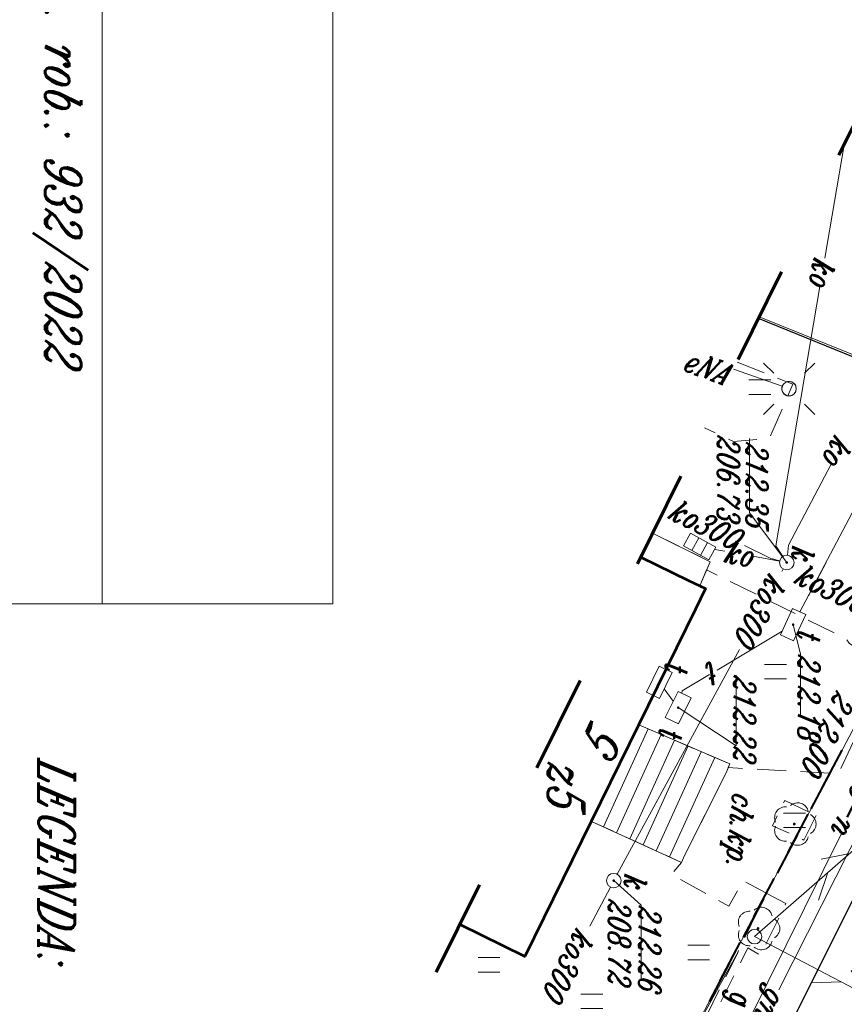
# Model space of a CAD drawing. Header units: millimetres. Extents: x -9598 to -9388, y -264557 to -264347.
# Tile 10 of 44: x -9527 to -9499, y -264483 to -264449. Entities that reach past the tile are written whole.
import ezdxf
from ezdxf.enums import TextEntityAlignment as Align

# ---------------------------------------------------------------- set-up
doc = ezdxf.new("R2010")
doc.units = ezdxf.units.MM
for name, pattern in [('Rakowicka 531_1 wstępna wersja$0$DGN Style 5', [7.845798, 3.362485, -4.483313]), ('Rakowicka 531_1 wstępna wersja$0$KTCR02-500', [1.5, 1, -0.5]), ('Rakowicka 531_1 wstępna wersja$0$KTJZ01-500', [2, 1.5, -0.5]), ('Rakowicka 531_1 wstępna wersja$0$PTTU04-500', [1.5, 1, -0.5])]:
    doc.linetypes.add(name, pattern=pattern)
doc.layers.get('0').update_dxf_attribs({"color": 20, "lineweight": 35})
doc.layers.add('-- RAMKA', color=11, linetype='Continuous')
for name, color, linetype, lineweight in [('Rakowicka 531_1 wstępna wersja$0$EGBB01', 250, 'Continuous', 0), ('Rakowicka 531_1 wstępna wersja$0$EGBD03', 250, 'Continuous', 0), ('Rakowicka 531_1 wstępna wersja$0$EGBO02', 250, 'Continuous', 0), ('Rakowicka 531_1 wstępna wersja$0$EPGPO_216', 7, 'Continuous', 0), ('Rakowicka 531_1 wstępna wersja$0$GESIIB', 250, 'Continuous', 13), ('Rakowicka 531_1 wstępna wersja$0$GESSCH', 250, 'Continuous', 13), ('Rakowicka 531_1 wstępna wersja$0$GUPISL', 250, 'Continuous', 13), ('Rakowicka 531_1 wstępna wersja$0$KTCR02', 250, 'Continuous', 0), ('Rakowicka 531_1 wstępna wersja$0$KTJZ01', 250, 'Continuous', 0), ('Rakowicka 531_1 wstępna wersja$0$KTKR01', 250, 'Continuous', 0), ('Rakowicka 531_1 wstępna wersja$0$OBOP02_01', 250, 'Continuous', 0), ('Rakowicka 531_1 wstępna wersja$0$OBOP05_02', 250, 'Continuous', 0), ('Rakowicka 531_1 wstępna wersja$0$PTTU04', 250, 'Continuous', 0), ('Rakowicka 531_1 wstępna wersja$0$SUPE_01', 250, 'Continuous', 0), ('Rakowicka 531_1 wstępna wersja$0$SUPG_01', 250, 'Continuous', 0), ('Rakowicka 531_1 wstępna wersja$0$SUPK_01', 250, 'Continuous', 0), ('Rakowicka 531_1 wstępna wersja$0$SUPT_01', 250, 'Continuous', 0), ('Rakowicka 531_1 wstępna wersja$0$SUSM04_01_E', 250, 'Continuous', 0), ('Rakowicka 531_1 wstępna wersja$0$SUUS05', 250, 'Continuous', 0), ('Rakowicka 531_1 wstępna wersja$0$SUUS15_05_K', 250, 'Continuous', 0), ('Rakowicka 531_1 wstępna wersja$0$SUUS15_7a_T', 250, 'Continuous', 0), ('Rakowicka 531_1 wstępna wersja$0$SUUS15_7b_T', 250, 'Continuous', 0), ('Rakowicka 531_1 wstępna wersja$0$SUUS25_G', 250, 'Continuous', 0), ('Rakowicka 531_1 wstępna wersja$0$Warstwa 2', 250, 'Continuous', 0), ('Rakowicka 531_1 wstępna wersja$0$Warstwa 5', 250, 'Continuous', 0)]:
    doc.layers.add(name, color=color, linetype=linetype, lineweight=lineweight)
for name, color, linetype, lineweight, true_color in [('Rakowicka 531_1 wstępna wersja$0$GEPPGD', 7, 'Continuous', 13, 0x008000), ('Rakowicka 531_1 wstępna wersja$0$GULTPR', 7, 'Continuous', 13, 0xff9100), ('Rakowicka 531_1 wstępna wersja$0$GUPKSH', 7, 'Continuous', 0, 0x803300), ('Rakowicka 531_1 wstępna wersja$0$GUPTSH', 7, 'Continuous', 0, 0xff9100)]:
    doc.layers.add(name, color=color, linetype=linetype, lineweight=lineweight, true_color=true_color)
doc.styles.add('Rakowicka 531_1 wstępna wersja$0$ITALIC_1250', font='ITALIC_1250.shx', dxfattribs={"oblique": 15})
doc.styles.add('Rakowicka 531_1 wstępna wersja$0$Style-ITALIC_1250 I 0.20944', font='ITALIC_1250.shx', dxfattribs={"oblique": 12})
doc.styles.add('Rakowicka 531_1 wstępna wersja$0$Style-ITALIC_1250_1', font='ITALIC_1250.shx')

# ---------------------------------------------------------------- blocks, each defined once
blk = doc.blocks.new('Rakowicka 531_1 wstępna wersja$0$GULTPR1')
at = {"layer": 'Rakowicka 531_1 wstępna wersja$0$GULTPR', "color": 30, "linetype": 'Continuous', "lineweight": 13, "flags": 128}
for points in [[(34.91081, 5), (43.57107, 0)], [(0, 0), (50, 0)], [(33.57107, 0), (24.91081, -5)]]:
    blk.add_lwpolyline(points, dxfattribs=at)
blk = doc.blocks.new('Rakowicka 531_1 wstępna wersja$0$GUPKSH1')
at = {"layer": 'Rakowicka 531_1 wstępna wersja$0$GUPKSH', "linetype": 'Continuous', "lineweight": 13}
blk.add_hatch(color=36, dxfattribs=at).paths.add_polyline_path([(0, -0.45), (-0.11647, -0.43467), (-0.225, -0.38971), (-0.3182, -0.3182), (-0.38971, -0.225), (-0.43467, -0.11647), (-0.45, 0), (-0.43467, 0.11647), (-0.38971, 0.225), (-0.3182, 0.3182), (-0.225, 0.38971), (-0.11647, 0.43467), (0, 0.45), (0.11647, 0.43467), (0.225, 0.38971), (0.3182, 0.3182), (0.38971, 0.225), (0.43467, 0.11647), (0.45, 0), (0.43467, -0.11647), (0.38971, -0.225), (0.3182, -0.3182), (0.225, -0.38971), (0.11647, -0.43467)])
blk = doc.blocks.new('Rakowicka 531_1 wstępna wersja$0$GUPTSH1')
at = {"layer": 'Rakowicka 531_1 wstępna wersja$0$GUPTSH', "linetype": 'Continuous', "lineweight": 13}
blk.add_hatch(color=30, dxfattribs=at).paths.add_polyline_path([(0, -0.45), (-0.11647, -0.43467), (-0.225, -0.38971), (-0.3182, -0.3182), (-0.38971, -0.225), (-0.43467, -0.11647), (-0.45, 0), (-0.43467, 0.11647), (-0.38971, 0.225), (-0.3182, 0.3182), (-0.225, 0.38971), (-0.11647, 0.43467), (0, 0.45), (0.11647, 0.43467), (0.225, 0.38971), (0.3182, 0.3182), (0.38971, 0.225), (0.43467, 0.11647), (0.45, 0), (0.43467, -0.11647), (0.38971, -0.225), (0.3182, -0.3182), (0.225, -0.38971), (0.11647, -0.43467)])
blk = doc.blocks.new('Rakowicka 531_1 wstępna wersja$0$OBOP02_01')
at = {"layer": 'Rakowicka 531_1 wstępna wersja$0$OBOP02_01', "linetype": 'Continuous', "lineweight": 13}
h = blk.add_hatch(color=96, dxfattribs=at)
edge = h.paths.add_edge_path()
edge.add_arc((0, 0), 0.05, 0, 360)
at = {"layer": 'Rakowicka 531_1 wstępna wersja$0$OBOP02_01', "color": 96, "linetype": 'Continuous', "lineweight": 13}
for centre, start, end in [((0, 0.375), 30.1471, 149.8529), ((-0.357, 0.116), 102.1471, 221.8529), ((0.357, 0.116), 318.1471, 77.8529), ((-0.22, -0.303), 174.1472, 293.8529), ((0.22, -0.303), 246.1471, 5.8529)]:
    blk.add_arc(centre, 0.375, start, end, dxfattribs=at)
blk = doc.blocks.new('Rakowicka 531_1 wstępna wersja$0$OBOP02_01_1')
at = {"layer": 'Rakowicka 531_1 wstępna wersja$0$OBOP02_01', "linetype": 'Continuous', "lineweight": 13}
h = blk.add_hatch(color=96, dxfattribs=at)
edge = h.paths.add_edge_path()
edge.add_arc((0, 0), 0.05, 0, 360)
at = {"layer": 'Rakowicka 531_1 wstępna wersja$0$OBOP02_01', "color": 96, "linetype": 'Continuous', "lineweight": 13}
for centre, start, end in [((0, 0.375), 30.1471, 149.8529), ((-0.357, 0.116), 102.1471, 221.8529), ((0.357, 0.116), 318.1471, 77.8529), ((-0.22, -0.303), 174.1472, 293.8529), ((0.22, -0.303), 246.1471, 5.8529)]:
    blk.add_arc(centre, 0.375, start, end, dxfattribs=at)
blk = doc.blocks.new('Rakowicka 531_1 wstępna wersja$0$GUPISL1_10')
at = {"color": 0, "flags": 128}
for points in [[(-8.83883, 8.83883), (-5.3033, 5.3033)], [(8.83883, 8.83883), (5.3033, 5.3033)], [(-8.83883, -8.83883), (-5.3033, -5.3033)], [(8.83883, -8.83883), (5.3033, -5.3033)]]:
    blk.add_lwpolyline(points, dxfattribs=at)
blk.add_lwpolyline([(0, 2.5), (0.85505, 2.34922), (1.60697, 1.9151), (2.16507, 1.25), (2.41482, 0.64705), (2.5, 0), (2.41482, -0.64705), (2.16507, -1.25), (1.70042, -1.83262), (1.0847, -2.25242), (0.3726, -2.47207), (-0.3726, -2.47207), (-1.0847, -2.25242), (-1.70042, -1.83262), (-2.16507, -1.25), (-2.43732, -0.5563), (-2.493, 0.18682), (-2.32718, 0.91335), (-1.95458, 1.55872), (-1.4083, 2.0656), (-0.7369, 2.38893), (0, 2.5)], close=True, dxfattribs=at)
blk = doc.blocks.new('Rakowicka 531_1 wstępna wersja$0$PTTU04_01')
at = {"layer": 'Rakowicka 531_1 wstępna wersja$0$PTTU04', "color": 250, "linetype": 'Continuous', "lineweight": 13}
for p, q in [((-0.25, -0.375), (-0.25, 0.375)), ((0.25, -0.375), (0.25, 0.375))]:
    blk.add_line(p, q, dxfattribs=at)
blk = doc.blocks.new('Rakowicka 531_1 wstępna wersja$0$510')
at = {"layer": 'Rakowicka 531_1 wstępna wersja$0$SUSM04_01_E', "color": 250, "linetype": 'Continuous', "lineweight": 13}
blk.add_circle((0, 0), 0.25, dxfattribs=at)
blk = doc.blocks.new('Rakowicka 531_1 wstępna wersja$0$SUUS15_05_K')
at = {"layer": 'Rakowicka 531_1 wstępna wersja$0$SUUS15_05_K', "color": 36, "linetype": 'Continuous', "lineweight": 13}
blk.add_circle((0, 0), 0.25, dxfattribs=at)
blk = doc.blocks.new('Rakowicka 531_1 wstępna wersja$0$SUUS05')
at = {"layer": 'Rakowicka 531_1 wstępna wersja$0$SUUS05', "color": 250, "linetype": 'Continuous', "lineweight": 13}
for p, q in [((-0.175, -0.25), (-0.175, 0.25)), ((0.175, 0.25), (0.175, -0.25))]:
    blk.add_line(p, q, dxfattribs=at)
at = {"layer": 'Rakowicka 531_1 wstępna wersja$0$SUUS05', "color": 250, "linetype": 'Continuous', "lineweight": 13, "flags": 128}
blk.add_lwpolyline([(-0.5, -0.25), (0.5, -0.25), (0.5, 0.25), (-0.5, 0.25), (-0.5, -0.25)], close=True, dxfattribs=at)
blk = doc.blocks.new('Rakowicka 531_1 wstępna wersja$0$SUUS15_7b_T')
at = {"layer": 'Rakowicka 531_1 wstępna wersja$0$SUUS15_7b_T', "color": 30, "linetype": 'Continuous', "lineweight": 13, "flags": 128}
blk.add_lwpolyline([(-0.5, 0.25), (0.5, 0.25), (0.5, -0.25), (-0.5, -0.25), (-0.5, 0.25)], close=True, dxfattribs=at)
blk = doc.blocks.new('Rakowicka 531_1 wstępna wersja$0$510_2')
at = {"layer": 'Rakowicka 531_1 wstępna wersja$0$SUSM04_01_E', "color": 250, "linetype": 'Continuous', "lineweight": 13}
blk.add_circle((0, 0), 0.25, dxfattribs=at)
blk = doc.blocks.new('Rakowicka 531_1 wstępna wersja')
at = {"layer": 'Rakowicka 531_1 wstępna wersja$0$EGBB01', "color": 250, "linetype": 'Continuous', "lineweight": 53, "flags": 128}
blk.add_lwpolyline([(7425360.662, 5549030.655), (7425361.47, 5549032.29), (7425361.74, 5549032.88), (7425362.46, 5549032.54), (7425374.42, 5549026.66), (7425373.324, 5549024.414)], dxfattribs=at)
at = {"layer": 'Rakowicka 531_1 wstępna wersja$0$EGBD03', "color": 96, "linetype": 'Continuous', "lineweight": 13, "flags": 128}
for points in [[(7425377.48, 5549032.21), (7425364.05, 5549039.31), (7425363.81, 5549038.86), (7425355.7, 5549042.97), (7425349.9, 5549045.91), (7425316.05, 5549062.26), (7425311.57, 5549064.57), (7425306.63, 5549067.13), (7425295.44, 5549072.28), (7425303.71, 5549087.75), (7425305.85, 5549086.73), (7425311.48, 5549083.92), (7425328.84, 5549075.25), (7425337.39, 5549070.98), (7425355.94, 5549061.91), (7425374.38, 5549052.81), (7425383.03, 5549048.34)], [(7425312.686, 5549054.303), (7425313.43, 5549055.67), (7425316.05, 5549062.26), (7425349.9, 5549045.91), (7425355.7, 5549042.97), (7425352.387, 5549034.734)], [(7425352.387, 5549034.734), (7425355.7, 5549042.97), (7425363.81, 5549038.86), (7425364.05, 5549039.31), (7425377.48, 5549032.21), (7425389.67, 5549026.41), (7425385.452, 5549018.436)]]:
    blk.add_lwpolyline(points, dxfattribs=at)
at = {"layer": 'Rakowicka 531_1 wstępna wersja$0$EGBO02', "color": 96, "linetype": 'Continuous', "lineweight": 40}
for p, q in [((7425368.014, 5549037.214), (7425369.341, 5549036.513)), ((7425370.225, 5549036.046), (7425371.551, 5549035.345)), ((7425372.435, 5549034.877), (7425373.761, 5549034.176)), ((7425374.645, 5549033.709), (7425375.971, 5549033.008))]:
    blk.add_line(p, q, dxfattribs=at)
at = {"layer": 'Rakowicka 531_1 wstępna wersja$0$EPGPO_216', "color": 8, "linetype": 'Continuous', "lineweight": 40}
for p, q in [((7425368.639, 5549036.884), (7425367.312, 5549037.585)), ((7425370.849, 5549035.716), (7425369.523, 5549036.417)), ((7425373.059, 5549034.547), (7425371.733, 5549035.248)), ((7425375.269, 5549033.379), (7425373.943, 5549034.08))]:
    blk.add_line(p, q, dxfattribs=at)
at = {"layer": 'Rakowicka 531_1 wstępna wersja$0$GEPPGD', "color": 250, "linetype": 'Rakowicka 531_1 wstępna wersja$0$DGN Style 5', "lineweight": 70, "flags": 128}
blk.add_lwpolyline([(7425284.958, 5549147.04), (7425252.6, 5549083.92), (7425409.418, 5549006.623), (7425423.137, 5549033.307), (7425330.222, 5549078.944), (7425348.524, 5549115.33), (7425284.958, 5549147.04)], close=True, dxfattribs=at)
at = {"layer": 'Rakowicka 531_1 wstępna wersja$0$GESIIB', "color": 250, "linetype": 'Continuous', "lineweight": 13, "flags": 128}
blk.add_lwpolyline([(7425360.648, 5549030.662), (7425361.65, 5549032.69), (7425360.82, 5549033.04), (7425359.841, 5549031.06)], dxfattribs=at)
at = {"layer": 'Rakowicka 531_1 wstępna wersja$0$GESSCH', "color": 250, "linetype": 'Continuous', "lineweight": 13, "flags": 128}
blk.add_lwpolyline([(7425366.44, 5549030.58), (7425367.79, 5549033.72), (7425368.09, 5549033.59), (7425370.94, 5549032.16), (7425371.18, 5549032.05), (7425369.77, 5549028.95), (7425366.44, 5549030.58)], close=True, dxfattribs=at)
for points in [[(7425367.565, 5549033.197), (7425370.993, 5549031.638)], [(7425367.368, 5549032.737), (7425370.786, 5549031.183)], [(7425367.17, 5549032.278), (7425370.579, 5549030.728)], [(7425366.972, 5549031.818), (7425370.371, 5549030.272)], [(7425366.775, 5549031.359), (7425370.164, 5549029.817)], [(7425366.577, 5549030.9), (7425369.957, 5549029.362)]]:
    blk.add_lwpolyline(points, dxfattribs=at)
at = {"layer": 'Rakowicka 531_1 wstępna wersja$0$KTCR02', "color": 250, "linetype": 'Rakowicka 531_1 wstępna wersja$0$KTCR02-500', "lineweight": 13, "flags": 128}
for points in [[(7425356.71, 5549043.03), (7425357.13, 5549043.42), (7425357.95, 5549043.83), (7425358.74, 5549044), (7425360.26, 5549043.83), (7425361.86, 5549043.22), (7425363.37, 5549042.5), (7425390.57, 5549028.92), (7425395.4, 5549026.5), (7425401.56, 5549023.41), (7425401.9, 5549021.29), (7425401.55, 5549020.59), (7425394.96, 5549023.88), (7425390.04, 5549026.39), (7425390.27, 5549026.89), (7425387.68, 5549028.2), (7425387.39, 5549027.71), (7425374.13, 5549034.34), (7425374.38, 5549034.77), (7425372.6, 5549035.65), (7425372.242, 5549034.976)], [(7425355.37, 5549041.75), (7425355.12, 5549041.34), (7425354.07, 5549038.72), (7425352.442, 5549034.707)], [(7425371.18, 5549032.05), (7425370.94, 5549032.16), (7425368.09, 5549033.59)], [(7425359.841, 5549031.06), (7425360.82, 5549033.04), (7425361.1, 5549032.92)]]:
    blk.add_lwpolyline(points, dxfattribs=at)
at = {"layer": 'Rakowicka 531_1 wstępna wersja$0$KTJZ01', "color": 250, "linetype": 'Rakowicka 531_1 wstępna wersja$0$KTJZ01-500', "lineweight": 13, "flags": 128}
for points in [[(7425414.729, 5549016.952), (7425410.91, 5549018.76), (7425408.349, 5549019.931), (7425407.59, 5549020.4), (7425401.56, 5549023.41), (7425395.4, 5549026.5), (7425390.57, 5549028.92), (7425363.37, 5549042.5), (7425361.86, 5549043.22), (7425360.26, 5549043.83), (7425358.74, 5549044), (7425357.95, 5549043.83), (7425357.13, 5549043.42), (7425356.71, 5549043.03)], [(7425356.71, 5549043.03), (7425356.34, 5549042.65), (7425355.37, 5549041.75), (7425355.12, 5549041.34), (7425354.07, 5549038.72), (7425352.442, 5549034.707)]]:
    blk.add_lwpolyline(points, dxfattribs=at)
at = {"layer": 'Rakowicka 531_1 wstępna wersja$0$KTKR01', "color": 250, "linetype": 'Continuous', "lineweight": 30, "flags": 128}
blk.add_lwpolyline([(7425414.729, 5549016.952), (7425410.91, 5549018.76), (7425408.349, 5549019.931), (7425407.59, 5549020.4), (7425401.56, 5549023.41), (7425395.4, 5549026.5), (7425390.57, 5549028.92), (7425363.37, 5549042.5), (7425361.86, 5549043.22), (7425360.26, 5549043.83), (7425358.74, 5549044), (7425357.95, 5549043.83), (7425357.13, 5549043.42), (7425356.71, 5549043.03), (7425356.34, 5549042.65), (7425355.37, 5549041.75), (7425355.12, 5549041.34), (7425354.07, 5549038.72), (7425352.442, 5549034.707)], dxfattribs=at)
at = {"layer": 'Rakowicka 531_1 wstępna wersja$0$OBOP05_02', "color": 250, "linetype": 'Continuous', "lineweight": 13}
blk.add_line((7425374.28, 5549033.99), (7425384.88, 5549028.16), dxfattribs=at)
at = {"layer": 'Rakowicka 531_1 wstępna wersja$0$PTTU04', "color": 250, "linetype": 'Rakowicka 531_1 wstępna wersja$0$PTTU04-500', "lineweight": 13, "flags": 128}
for points in [[(7425367.917, 5549033.665), (7425367.79, 5549033.72), (7425366.44, 5549030.58), (7425362.46, 5549032.54), (7425361.74, 5549032.88), (7425361.65, 5549032.69), (7425361.1, 5549032.92), (7425363.47, 5549037.71), (7425363.63, 5549037.83), (7425364.53, 5549039.14), (7425368.12, 5549037.46), (7425367.917, 5549033.665)], [(7425369.57, 5549036.69), (7425370.41, 5549036.27), (7425369.92, 5549035.19), (7425369.05, 5549035.61), (7425369.57, 5549036.69)]]:
    blk.add_lwpolyline(points, close=True, dxfattribs=at)
for points in [[(7425353.941, 5549033.968), (7425354.71, 5549035.89), (7425356.5, 5549035.11), (7425356.59, 5549034.81), (7425356.68, 5549033.85), (7425356.207, 5549032.851)], [(7425373.324, 5549024.414), (7425374.42, 5549026.66), (7425369.77, 5549028.95), (7425371.18, 5549032.05), (7425371.6, 5549031.7), (7425372.69, 5549033.68), (7425371.82, 5549034.18), (7425372.244, 5549034.978), (7425374.28, 5549033.99), (7425374.28, 5549033.99), (7425389.65, 5549026.44), (7425385.444, 5549018.44)]]:
    blk.add_lwpolyline(points, dxfattribs=at)
at = {"layer": 'Rakowicka 531_1 wstępna wersja$0$SUPE_01', "color": 1, "linetype": 'Continuous', "lineweight": 13, "flags": 128}
blk.add_lwpolyline([(7425354.777, 5549035.524), (7425354.19, 5549033.845)], dxfattribs=at)
at = {"layer": 'Rakowicka 531_1 wstępna wersja$0$SUPG_01', "color": 52, "linetype": 'Continuous', "lineweight": 13, "flags": 128}
for points in [[(7425375.57, 5549035.405), (7425362.93, 5549041.8)], [(7425370.212, 5549037.557), (7425381.68, 5549031.87)]]:
    blk.add_lwpolyline(points, dxfattribs=at)
at = {"layer": 'Rakowicka 531_1 wstępna wersja$0$SUPK_01', "color": 36, "linetype": 'Continuous', "lineweight": 13, "flags": 128}
for points in [[(7425350.368, 5549036.989), (7425346.458, 5549037.656)], [(7425360.601, 5549035.705), (7425360.25, 5549035.74), (7425357.455, 5549037.212)], [(7425360.641, 5549035.543), (7425360.27, 5549035.3), (7425351.337, 5549036.824)], [(7425361.024, 5549035.859), (7425361.03, 5549035.866)], [(7425360.788, 5549035.438), (7425360.71, 5549035.13), (7425360.258, 5549034.22)], [(7425360.805, 5549035.434), (7425360.635, 5549034.51)], [(7425361.16, 5549035.511), (7425361.07, 5549035.561)], [(7425371.59, 5549029.839), (7425363.849, 5549034.049)], [(7425360.458, 5549033.543), (7425360.395, 5549033.198)], [(7425373.378, 5549028.898), (7425372.031, 5549029.604)]]:
    blk.add_lwpolyline(points, dxfattribs=at)
at = {"layer": 'Rakowicka 531_1 wstępna wersja$0$SUPT_01', "color": 30, "linetype": 'Continuous', "lineweight": 13}
blk.add_line((7425360.845, 5549037.033), (7425361.998, 5549036.424), dxfattribs=at)
at = {"layer": 'Rakowicka 531_1 wstępna wersja$0$SUPT_01', "color": 30, "linetype": 'Continuous', "lineweight": 13, "flags": 128}
for points in [[(7425351.949, 5549041.731), (7425362.547, 5549036.134)], [(7425363.217, 5549035.52), (7425364.555, 5549033.278)], [(7425364.71, 5549033.019), (7425365.27, 5549032.08), (7425365.352, 5549032.06)], [(7425365.625, 5549031.772), (7425365.205, 5549031.458)]]:
    blk.add_lwpolyline(points, dxfattribs=at)
at = {"layer": 'Rakowicka 531_1 wstępna wersja$0$SUUS15_05_K', "color": 36, "linetype": 'Continuous', "lineweight": 13, "flags": 128}
for points in [[(7425360.85, 5549035.68), (7425359.133, 5549034.4), (7425356.573, 5549034.4)], [(7425371.81, 5549029.72), (7425372.659, 5549030.665), (7425375.173, 5549030.665)]]:
    blk.add_lwpolyline(points, dxfattribs=at)
at = {"layer": 'Rakowicka 531_1 wstępna wersja$0$SUUS15_7a_T', "color": 30, "linetype": 'Continuous', "lineweight": 13, "flags": 128}
for points in [[(7425362.99, 5549035.9), (7425364.012, 5549036.153), (7425366.13, 5549036.153)], [(7425365.85, 5549031.94), (7425367.17, 5549033.932), (7425364.73, 5549033.932)]]:
    blk.add_lwpolyline(points, dxfattribs=at)
at = {"layer": 'Rakowicka 531_1 wstępna wersja$0$Warstwa 2', "color": 250, "linetype": 'Continuous', "lineweight": 0, "ltscale": 0.001}
for p, q in [((7425362.275, 5549020.043), (7425254.762, 5549020.043)), ((7425362.275, 5548974.922), (7425362.275, 5549020.043)), ((7425362.275, 5549012.089), (7425257.553, 5549012.089))]:
    blk.add_line(p, q, dxfattribs=at)
at = {"layer": 'Rakowicka 531_1 wstępna wersja$0$GUPISL', "color": 250, "linetype": 'Continuous', "lineweight": 13, "xscale": 0.1, "yscale": 0.1, "zscale": 0.1}
blk.add_blockref('Rakowicka 531_1 wstępna wersja$0$GUPISL1_10', (7425354.86, 5549035.76), dxfattribs=at)
at = {"layer": 'Rakowicka 531_1 wstępna wersja$0$OBOP02_01', "color": 96, "linetype": 'Continuous', "lineweight": 13}
for name, p in [('Rakowicka 531_1 wstępna wersja$0$OBOP02_01_1', (7425369.86, 5549035.94)), ('Rakowicka 531_1 wstępna wersja$0$OBOP02_01', (7425373.46, 5549034.69))]:
    blk.add_blockref(name, p, dxfattribs=at)
at = {"layer": 'Rakowicka 531_1 wstępna wersja$0$PTTU04', "color": 250, "linetype": 'Continuous', "lineweight": 13}
for p in [(7425369.73, 5549035.946), (7425364.61, 5549035.292), (7425354.81, 5549034.753), (7425374.284, 5549032.647), (7425375.966, 5549028.965), (7425374.71, 5549025.418)]:
    blk.add_blockref('Rakowicka 531_1 wstępna wersja$0$PTTU04_01', p, dxfattribs=at)
at = {"layer": 'Rakowicka 531_1 wstępna wersja$0$SUPT_01', "color": 30, "linetype": 'Continuous', "lineweight": 13, "xscale": 0.1, "yscale": 0.1, "zscale": 0.1}
for rotation in [62.48966565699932, 131.1223983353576]:
    blk.add_blockref('Rakowicka 531_1 wstępna wersja$0$GULTPR1', (7425373.74, 5549034.57), dxfattribs=dict(at, rotation=rotation))
at = {"layer": 'Rakowicka 531_1 wstępna wersja$0$SUSM04_01_E', "color": 250, "linetype": 'Continuous', "lineweight": 13}
for name, p in [('Rakowicka 531_1 wstępna wersja$0$510_2', (7425354.86, 5549035.76)), ('Rakowicka 531_1 wstępna wersja$0$510', (7425373.74, 5549034.57))]:
    blk.add_blockref(name, p, dxfattribs=at)
at = {"layer": 'Rakowicka 531_1 wstępna wersja$0$SUUS05', "color": 250, "linetype": 'Continuous', "lineweight": 13, "rotation": 241.3893254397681}
blk.add_blockref('Rakowicka 531_1 wstępna wersja$0$SUUS05', (7425360.3, 5549032.68), dxfattribs=at)
at = {"layer": 'Rakowicka 531_1 wstępna wersja$0$SUUS15_05_K', "color": 36, "linetype": 'Continuous', "lineweight": 13}
for p in [(7425360.85, 5549035.68), (7425371.81, 5549029.72)]:
    blk.add_blockref('Rakowicka 531_1 wstępna wersja$0$SUUS15_05_K', p, dxfattribs=at)
at = {"layer": 'Rakowicka 531_1 wstępna wersja$0$SUUS15_05_K', "color": 36, "linetype": 'Continuous', "lineweight": 13, "xscale": 0.1, "yscale": 0.1, "zscale": 0.1}
for p in [(7425360.85, 5549035.68), (7425371.81, 5549029.72)]:
    blk.add_blockref('Rakowicka 531_1 wstępna wersja$0$GUPKSH1', p, dxfattribs=at)
at = {"layer": 'Rakowicka 531_1 wstępna wersja$0$SUUS15_7a_T', "color": 30, "linetype": 'Continuous', "lineweight": 13, "xscale": 0.1, "yscale": 0.1, "zscale": 0.1}
for p in [(7425362.99, 5549035.9), (7425365.85, 5549031.94)]:
    blk.add_blockref('Rakowicka 531_1 wstępna wersja$0$GUPTSH1', p, dxfattribs=at)
at = {"layer": 'Rakowicka 531_1 wstępna wersja$0$SUUS15_7b_T', "color": 30, "linetype": 'Continuous', "lineweight": 13}
for p, rotation in [((7425362.99, 5549035.9), 335.2246362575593), ((7425365.85, 5549031.94), 333.9462980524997), ((7425364.98, 5549031.29), 333.9462980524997)]:
    blk.add_blockref('Rakowicka 531_1 wstępna wersja$0$SUUS15_7b_T', p, dxfattribs=dict(at, rotation=rotation))
at = {"layer": 'Rakowicka 531_1 wstępna wersja$0$EGBB01', "color": 250, "linetype": 'Continuous', "lineweight": 30, "style": 'Rakowicka 531_1 wstępna wersja$0$Style-ITALIC_1250 I 0.20944', "oblique": 12, "width": 0.8}
blk.add_text('5', height=1.25, rotation=153.8193, dxfattribs=at).set_placement((7425367.421, 5549029.811), align=Align.CENTER)
blk.add_text('z5', height=1.25, rotation=359.9998, dxfattribs=at).set_placement((7425367.609, 5549027.449))
at = {"layer": 'Rakowicka 531_1 wstępna wersja$0$KTCR02', "color": 250, "linetype": 'Continuous', "lineweight": 13, "style": 'Rakowicka 531_1 wstępna wersja$0$Style-ITALIC_1250 I 0.20944', "oblique": 12, "width": 0.8}
blk.add_text('ch.kp.', height=0.75, rotation=354.6442, dxfattribs=at).set_placement((7425370.04, 5549033.708), align=Align.CENTER)
at = {"layer": 'Rakowicka 531_1 wstępna wersja$0$SUPE_01', "color": 1, "linetype": 'Continuous', "lineweight": 13, "insert": (7425354.201, 5549032.05), "char_height": 0.75, "attachment_point": 7, "rotation": 70.1883, "line_spacing_factor": 0.6, "style": 'Rakowicka 531_1 wstępna wersja$0$Style-ITALIC_1250 I 0.20944'}
blk.add_mtext('\\H1x;\\W0.8;eNA', dxfattribs=at)
at = {"layer": 'Rakowicka 531_1 wstępna wersja$0$SUPG_01', "color": 250, "linetype": 'Continuous', "lineweight": 13, "style": 'Rakowicka 531_1 wstępna wersja$0$Style-ITALIC_1250 I 0.20944', "oblique": 12, "width": 0.8}
for s, rotation, p in [('gA125-n', 333.6234, (7425368.461, 5549038.4)), ('gn150', 333.1637, (7425376.814, 5549034.772))]:
    blk.add_text(s, height=0.75, rotation=rotation, dxfattribs=at).set_placement(p, align=Align.MIDDLE_CENTER)
at = {"layer": 'Rakowicka 531_1 wstępna wersja$0$SUPK_01', "color": 36, "linetype": 'Continuous', "lineweight": 13, "style": 'Rakowicka 531_1 wstępna wersja$0$Style-ITALIC_1250 I 0.20944', "oblique": 12, "width": 0.8}
for s, rotation, p in [('ko300', 64.0141, (7425361.755, 5549037.215)), ('ko', 332.2229, (7425357.02, 5549037.441)), ('ko', 350.318, (7425350.852, 5549036.907)), ('ko300', 331.4628, (7425362.504, 5549034.78)), ('ko', 79.6111, (7425360.547, 5549034.027)), ('ko300', 63.5771, (7425359.535, 5549032.87)), ('ko300', 332.3313, (7425374.724, 5549028.169))]:
    blk.add_text(s, height=0.75, rotation=rotation, dxfattribs=at).set_placement(p, align=Align.MIDDLE_CENTER)
at = {"layer": 'Rakowicka 531_1 wstępna wersja$0$SUPT_01', "color": 30, "linetype": 'Continuous', "lineweight": 13, "style": 'Rakowicka 531_1 wstępna wersja$0$Style-ITALIC_1250 I 0.20944', "oblique": 12, "width": 0.8}
blk.add_text('t', height=0.75, rotation=300.8312, dxfattribs=at).set_placement((7425364.632, 5549033.149), align=Align.MIDDLE_CENTER)
at = {"layer": 'Rakowicka 531_1 wstępna wersja$0$SUUS15_05_K', "color": 36, "linetype": 'Continuous', "lineweight": 13, "char_height": 0.75, "attachment_point": 7, "rotation": 359.9998, "line_spacing_factor": 0.6, "style": 'Rakowicka 531_1 wstępna wersja$0$Style-ITALIC_1250 I 0.20944'}
for s, insert in [('\\H1x;\\W0.8;k', (7425360.25, 5549035.868)), ('\\H1x;\\W0.8;212.35', (7425356.693, 5549034.279)), ('\\H1x;\\W0.8;206.73', (7425356.459, 5549033.298)), ('\\H1x;\\W0.8;212.26', (7425372.659, 5549030.587)), ('\\H1x;\\W0.8;k', (7425371.55, 5549030.09)), ('\\H1x;\\W0.8;208.72', (7425372.43, 5549029.541))]:
    blk.add_mtext(s, dxfattribs=dict(at, insert=insert))
at = {"layer": 'Rakowicka 531_1 wstępna wersja$0$SUUS15_7a_T', "color": 30, "linetype": 'Continuous', "lineweight": 13, "char_height": 0.75, "attachment_point": 7, "rotation": 359.9998, "line_spacing_factor": 0.6, "style": 'Rakowicka 531_1 wstępna wersja$0$Style-ITALIC_1250 I 0.20944'}
for s, insert in [('\\H1x;\\W0.8;212.18', (7425364.012, 5549036.075)), ('\\H1x;\\W0.8;212.22', (7425364.73, 5549033.854))]:
    blk.add_mtext(s, dxfattribs=dict(at, insert=insert))
at = {"layer": 'Rakowicka 531_1 wstępna wersja$0$SUUS15_7b_T', "color": 30, "linetype": 'Continuous', "lineweight": 13, "char_height": 0.75, "attachment_point": 7, "rotation": 359.9998, "line_spacing_factor": 0.6, "style": 'Rakowicka 531_1 wstępna wersja$0$Style-ITALIC_1250 I 0.20944'}
for insert in [(7425363.135, 5549036.066), (7425364.25, 5549031.5), (7425366.51, 5549031.3)]:
    blk.add_mtext('\\H1x;\\W0.8;t', dxfattribs=dict(at, insert=insert))
at = {"layer": 'Rakowicka 531_1 wstępna wersja$0$SUUS25_G', "color": 250, "linetype": 'Continuous', "lineweight": 13, "insert": (7425375.601, 5549033.495), "char_height": 0.75, "attachment_point": 7, "rotation": 359.9998, "line_spacing_factor": 0.6, "style": 'Rakowicka 531_1 wstępna wersja$0$Style-ITALIC_1250 I 0.20944'}
blk.add_mtext('\\H1x;\\W0.8;g', dxfattribs=at)
at = {"layer": 'Rakowicka 531_1 wstępna wersja$0$Warstwa 2', "color": 250, "linetype": 'Continuous', "lineweight": 30, "char_height": 1.25, "attachment_point": 7, "line_spacing_factor": 0.72}
for s, insert, style in [('\\FITALIC_1250;\\Q15;\\H1x;\\W0.8;Nr ks. rob.: 932/2022', (7425337.646, 5549009.707), 'Rakowicka 531_1 wstępna wersja$0$ITALIC_1250'), ('\\FITALIC_1250;\\Q12;\\H1x;\\W0.8;LEGENDA:', (7425367.574, 5549009.896), 'Rakowicka 531_1 wstępna wersja$0$Style-ITALIC_1250_1')]:
    blk.add_mtext(s, dxfattribs=dict(at, insert=insert, style=style))
at = {"layer": 'Rakowicka 531_1 wstępna wersja$0$Warstwa 5', "color": 250, "linetype": 'Continuous', "lineweight": 13, "insert": (7425365.239, 5549037.39), "char_height": 0.75, "attachment_point": 7, "rotation": 335.1424, "line_spacing_factor": 0.6, "style": 'Rakowicka 531_1 wstępna wersja$0$Style-ITALIC_1250 I 0.20944'}
blk.add_mtext('\\H1x;\\W0.8;212.00', dxfattribs=at)

msp = doc.modelspace()

# ---------------------------------------------------------------- block references
at = {"layer": '-- RAMKA', "rotation": 270}
msp.add_blockref('Rakowicka 531_1 wstępna wersja', (-5558536.267, 7160892.827), dxfattribs=at)

doc.saveas('drawing.dxf')
